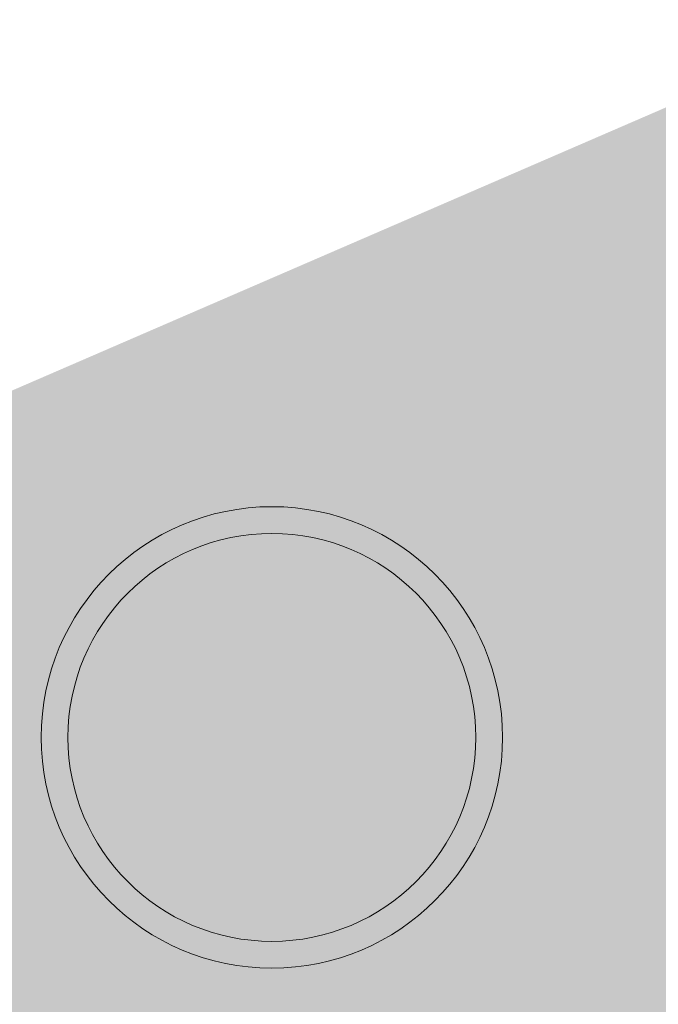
# Model space of a CAD drawing. Header units: millimetres. Extents: x 3267 to 3416, y 1494 to 1704.
# Tile 185 of 256: x 3324.509 to 3325.224, y 1646.473 to 1647.577. Entities that reach past the tile are written whole.
import ezdxf

# ---------------------------------------------------------------- set-up
doc = ezdxf.new("R2010")
doc.units = ezdxf.units.MM
doc.layers.get('0').update_dxf_attribs({"lineweight": 5})
doc.layers.add('1_projektowane', color=7, linetype='Continuous', lineweight=9)
doc.layers.add('1_trawa', color=94, linetype='Continuous', lineweight=13)
picture_1 = doc.add_image_def('image1.jpg', size_in_pixel=(9921, 7015))

msp = doc.modelspace()

# ---------------------------------------------------------------- hatches: boundary and pattern name
at = {"layer": '1_trawa'}
h = msp.add_hatch(dxfattribs=at)
h.set_pattern_fill('GRASS', color=256, scale=0.02)
h.paths.add_polyline_path([(3334.497, 1628.9652), (3339.0975, 1619.4213), (3348.9953, 1624.3562), (3346.994, 1628.7124), (3349.3865, 1629.9737), (3347.1512, 1634.4877)])
h.paths.add_polyline_path([(3321.0102, 1612.4815), (3332.9325, 1618.2285), (3329.2955, 1625.7736), (3317.3732, 1620.0266)])
h.paths.add_polyline_path([(3364.3966, 1640.3923), (3362.9801, 1643.7026), (3354.9045, 1640.1453), (3358.8282, 1631.2377), (3364.4592, 1633.7181), (3363.2067, 1636.6064), (3362.064, 1639.3526)])
h.paths.add_polyline_path([(3329.5269, 1638.0159), (3330.259, 1638.3334), (3326.1318, 1647.8675), (3310.174, 1640.9595), (3309.0511, 1640.4276), (3314.9073, 1627.2944), (3331.8101, 1634.8316), (3331.4478, 1635.579), (3330.2543, 1638.3314), (3329.5269, 1638.0159), (3330.7204, 1635.2636), (3323.8395, 1632.2798), (3322.6459, 1635.0686)])
h.paths.add_polyline_path([(3333.9168, 1643.3717), (3332.2997, 1647.1008), (3342.8733, 1651.6858), (3346.6663, 1648.736), (3348.1226, 1645.1719), (3343.0771, 1642.984), (3341.0397, 1642.0803), (3340.2172, 1643.9238), (3338.841, 1643.327), (3338.0453, 1645.162)])

# ---------------------------------------------------------------- linework, layer by layer
at = {"layer": '1_projektowane'}
for radius in [0.2586, 0.2286]:
    msp.add_circle((3324.7912, 1646.7723), radius, dxfattribs=at)

# ---------------------------------------------------------------- pictures from other files: only their frames are drawn
image = msp.add_image(picture_1, insert=(3267.0464, 1704.245), size_in_units=(210.4454, 148.803), rotation=-90, dxfattribs=dict(fade=42))
image.dxf.flags = 7

doc.saveas('drawing.dxf')
